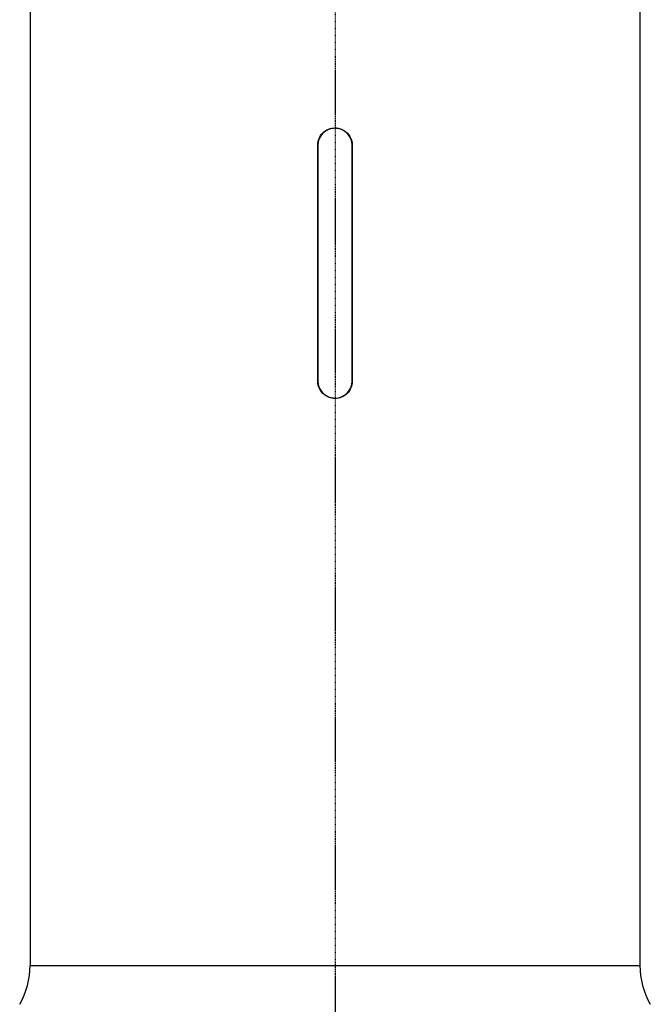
# Model space of a CAD drawing. Header units: millimetres. Extents: x 0 to 4378, y 0 to 2376.
# Tile 54 of 236: x 709 to 831, y 988 to 1179. Entities that reach past the tile are written whole.
import ezdxf

# ---------------------------------------------------------------- set-up
doc = ezdxf.new("R2010")
doc.units = ezdxf.units.MM
doc.header["$LTSCALE"] = 0.2
doc.linetypes.add('CENTER2', pattern=[1.125, 0.75, -0.125, 0.125, -0.125])
doc.layers.add('02_Center Line', color=1, linetype='CENTER2')

# ---------------------------------------------------------------- blocks, each defined once
blk = doc.blocks.new('A$Cd43f6b5f')
for p, q in [((-59, 534.5), (-59, 336.2)), ((59, 534.5), (59, 336.2)), ((-3.35, 449.2), (-3.35, 494.8)), ((-3.3, 494.8), (-3.3, 449.2)), ((3.3, 449.2), (3.3, 494.8)), ((3.35, 494.8), (3.35, 449.2)), ((-59, 336.2), (59, 336.2))]:
    blk.add_line(p, q)
for centre, radius, start, end in [((0, 494.8), 3.3, 0, 180), ((0, 449.2), 3.3, 180, 0), ((-74, 336.2), 15, 330, 0), ((74, 336.2), 15, 180, 210)]:
    blk.add_arc(centre, radius, start, end)
for points, knots in [([(-3.35, 494.8), (-3.35, 495.22), (-3.27, 495.67), (-2.92, 496.49), (-2.67, 496.87), (-2.07, 497.47), (-1.69, 497.72), (-0.87, 498.07), (-0.42, 498.15), (0, 498.15), (0.04, 498.15), (0.08, 498.15), (0.17, 498.15), (0.23, 498.14), (0.35, 498.13), (0.42, 498.12), (0.68, 498.09), (0.86, 498.04), (1.36, 497.88), (1.66, 497.73), (2.27, 497.3), (2.57, 496.99), (3.02, 496.31), (3.18, 495.93), (3.3, 495.4), (3.32, 495.25), (3.34, 495.04), (3.35, 494.98), (3.35, 494.88), (3.35, 494.84), (3.35, 494.8), (3.35, 494.8), (3.35, 494.8)], [0, 0, 0, 0, 0.126219, 0.126219, 0.252438, 0.252438, 0.378658, 0.378658, 0.504877, 0.504877, 0.504877, 0.516618, 0.516618, 0.533589, 0.533589, 0.553669, 0.553669, 0.611157, 0.611157, 0.710543, 0.710543, 0.836837, 0.836837, 0.957264, 0.957264, 1.002286, 1.002286, 1.019747, 1.019747, 1.031575, 1.031575, 1.032124, 1.032124, 1.032124, 1.032124]), ([(3.35, 449.2), (3.35, 448.78), (3.27, 448.33), (2.92, 447.51), (2.67, 447.13), (2.07, 446.53), (1.69, 446.28), (0.87, 445.93), (0.42, 445.85), (0, 445.85), (-0.04, 445.85), (-0.08, 445.85), (-0.17, 445.85), (-0.23, 445.86), (-0.35, 445.87), (-0.42, 445.88), (-0.68, 445.91), (-0.86, 445.96), (-1.36, 446.12), (-1.66, 446.27), (-2.27, 446.7), (-2.57, 447.01), (-3.02, 447.69), (-3.18, 448.07), (-3.3, 448.6), (-3.32, 448.75), (-3.34, 448.96), (-3.35, 449.02), (-3.35, 449.12), (-3.35, 449.16), (-3.35, 449.2), (-3.35, 449.2), (-3.35, 449.2)], [-1.009753, -1.009753, -1.009753, -1.009753, -0.883534, -0.883534, -0.757315, -0.757315, -0.631096, -0.631096, -0.504877, -0.504877, -0.504877, -0.493135, -0.493135, -0.476165, -0.476165, -0.456085, -0.456085, -0.398596, -0.398596, -0.29921, -0.29921, -0.172917, -0.172917, -0.052489, -0.052489, -0.007467, -0.007467, 0.009994, 0.009994, 0.021822, 0.021822, 0.022371, 0.022371, 0.022371, 0.022371])]:
    blk.add_open_spline(points, degree=3, knots=knots)
at = {"layer": '02_Center Line'}
blk.add_line((0, 1165), (0, -20), dxfattribs=at)

msp = doc.modelspace()

# ---------------------------------------------------------------- block references
msp.add_blockref('A$Cd43f6b5f', (770.141, 659.684))

doc.saveas('drawing.dxf')
